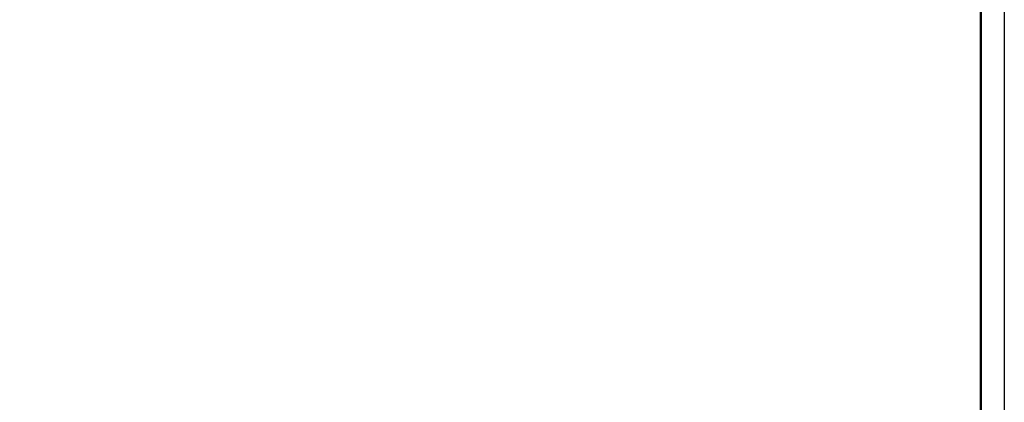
# Model space of a CAD drawing. Header units: millimetres. Extents: x -103517 to 366304, y 155051 to 387784.
# Tile 15 of 15: x 130681 to 151523, y 339917 to 348018. Entities that reach past the tile are written whole.
import ezdxf
from ezdxf.enums import TextEntityAlignment as Align

# ---------------------------------------------------------------- set-up
doc = ezdxf.new("R2010")
doc.units = ezdxf.units.MM
doc.header["$LTSCALE"] = 5
doc.layers.add('штамп(текст)', color=7, linetype='Continuous')
doc.styles.add('arial', font='arial.ttf')
doc.styles.get("Standard").update_dxf_attribs({"font": 'arial.ttf'})

# ---------------------------------------------------------------- blocks, each defined once
blk = doc.blocks.new('*U115')
at = {"lineweight": 30}
blk.add_line((0, 163.28), (0, 143.28), dxfattribs=at)
blk.add_lwpolyline([(5, -5), (-1256, -5), (-1256, 589), (5, 589)], close=True)
at = {"lineweight": 50}
blk.add_lwpolyline([(0, 0), (-1236, 0), (-1236, 584), (0, 584)], close=True, dxfattribs=at)
at = {"style": 'arial'}
blk.add_attdef('ФОРМАТ', (-36, -3.63), '', height=2.5, dxfattribs=at)
at = {"layer": 'штамп(текст)', "style": 'arial', "flags": 4}
for tag, height, p in [('Номер', 5, (-60.62, 47.59)), ('Стадия', 3.5, (-42.7, 18.69)), ('Лист', 3.5, (-27.97, 18.69)), ('Листов', 3.5, (-9.45, 18.69)), ('Отдел', 1.8, (-23.21, 1.04)), ('Год', 1.8, (-6.88, 1.05))]:
    blk.add_attdef(tag, text='', height=height, dxfattribs=at).set_placement(p, align=Align.CENTER)
at = {"layer": 'штамп(текст)', "lineweight": 30, "flags": 104}
blk.add_attdef('Объект', text='', height=3.5, dxfattribs=at).set_placement((-60.79, 39.49), align=Align.TOP_CENTER)
at = {"layer": 'штамп(текст)', "style": 'arial', "flags": 4}
for tag, p in [('Разраб', (-164.12, 26.34)), ('Пров', (-164.12, 21.4)), ('Утвердил1', (-184.87, 11.1)), ('Нач.отд', (-164.12, 10.85)), ('Нк', (-164.12, 6.4)), ('Утвердил', (-184.87, 0.96)), ('ФИО_утв', (-164.12, 1.09))]:
    blk.add_attdef(tag, p, '', height=2.5, dxfattribs=at)
at = {"layer": 'штамп(текст)', "lineweight": 30, "flags": 104}
for tag, p in [('Комплект', (-84.04, 22.95)), ('НазваниеЛиста', (-84.91, 8.24))]:
    blk.add_attdef(tag, text='', height=3.5, dxfattribs=at).set_placement(p, align=Align.MIDDLE_CENTER)

msp = doc.modelspace()

# ---------------------------------------------------------------- block references
at = {"lineweight": -3, "xscale": 100, "yscale": 100, "zscale": 100}
msp.add_blockref('*U115', (151023.4, 328883.7), dxfattribs=at)

doc.saveas('drawing.dxf')
